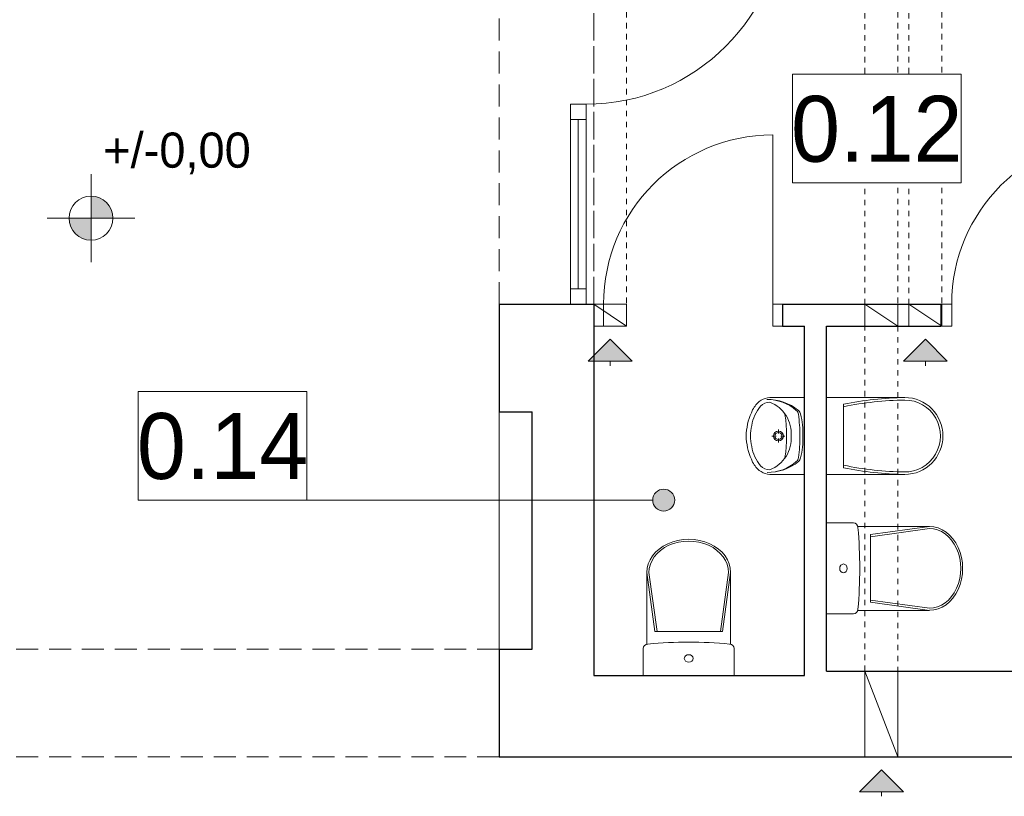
# Model space of a CAD drawing. Extents: x -613240 to -325500, y -25863 to 152403.
# Tile 67 of 254: x -422319 to -417835, y 32553 to 36087. Entities that reach past the tile are written whole.
import ezdxf

# ---------------------------------------------------------------- set-up
doc = ezdxf.new("R2010")
doc.units = 0
doc.header["$MEASUREMENT"] = 0
doc.linetypes.add('Hidden Line', pattern=[50, 25, -25])
doc.linetypes.add('Krawędzie ukryte', pattern=[150, 100, -50])
for name, color, linetype, lineweight in [('INWENT OPISY_Nr_Pióra__21', 7, 'Continuous', 9), ('INWENT RURY SPUSTOWE_Nr_Pióra__21', 7, 'Continuous', 9), ('INWENT RZĘDNE_Nr_Pióra__21', 7, 'Continuous', 9), ('INWENT wyposarzenie_Nr_Pióra__21', 7, 'Continuous', 9), ('INWENT. DRZWI_Nr_Pióra__5', 7, 'Continuous', 13), ('INWENT. OKNA_Nr_Pióra__5', 7, 'Continuous', 13), ('INWENT.ŚCIANY_Nr_Pióra__1', 7, 'Continuous', 25), ('INWENT.ŚCIANY_Nr_Pióra__21', 7, 'Continuous', 9), ('Istniejące kominy_Nr_Pióra__21', 7, 'Continuous', 9), ('Istniejące stropy_Nr_Pióra__5', 7, 'Continuous', 13)]:
    doc.layers.add(name, color=color, linetype=linetype, lineweight=lineweight)
for name, color, linetype in [('INWENT RURY SPUSTOWE', 7, 'Continuous'), ('INWENT RZĘDNE', 7, 'Continuous'), ('INWENT wyposarzenie', 7, 'Continuous'), ('Istniejące kominy', 7, 'Continuous')]:
    doc.layers.add(name, color=color, linetype=linetype)
doc.styles.add('GENERATED_STYLE_2', font='txt')
doc.styles.add('GENERATED_STYLE_3', font='txt')

# ---------------------------------------------------------------- blocks, each defined once
blk = doc.blocks.new('Symbol WC 2 14_249', base_point=(-419064.9, 33102.6))
at = {"layer": 'INWENT wyposarzenie_Nr_Pióra__21', "linetype": 'Continuous'}
for p, q in [((-419463.1, 33244.7), (-419463.1, 33571.6)), ((-419463.1, 33571.1), (-419425.9, 33302.3)), ((-419453.3, 33571.1), (-419416.2, 33302.3)), ((-419091.1, 33571.1), (-419128.3, 33302.3)), ((-419081.4, 33571.1), (-419118.5, 33302.3)), ((-419081.4, 33244.9), (-419081.4, 33571.6)), ((-419272.2, 33302.3), (-419425.9, 33302.3)), ((-419272.2, 33302.3), (-419118.5, 33302.3)), ((-419479.5, 33102.6), (-419479.5, 33225.2)), ((-419064.9, 33102.6), (-419064.9, 33225.2)), ((-419064.9, 33102.6), (-419479.5, 33102.6))]:
    blk.add_line(p, q, dxfattribs=at)
for centre, major_axis, ratio, start_param, end_param in [((-419272.2, 33571.6), (190.8, 0), 0.791506, 0, 3.141593), ((-419272.2, 33571.1), (181.1, 0), 0.790357, 0, 3.141593), ((-419455.4, 33225.2), (-24.1, 0), 0.857479, 4.812804, 6.283185), ((-419272.2, 31733.3), (-1773.6, 0), 0.857479, 4.60742, 4.817236), ((-419089, 33225.2), (-24.1, 0), 0.857479, 3.141593, 4.602988)]:
    blk.add_ellipse(centre, major_axis=major_axis, ratio=ratio, start_param=start_param, end_param=end_param, dxfattribs=at)
blk.add_ellipse((-419272.2, 33180), major_axis=(-20.1, 0), ratio=0.857479, dxfattribs=at)
blk = doc.blocks.new('Symbol Umywalka 14_253', base_point=(-419010.7, 34017.6))
at = {"layer": 'INWENT wyposarzenie_Nr_Pióra__21', "linetype": 'Continuous'}
for p, q in [((-418744.9, 34367.6), (-418893, 34367.6)), ((-418744.9, 34017.6), (-418744.9, 34367.6)), ((-418863.8, 34222), (-418863.8, 34203.3)), ((-418744.9, 34247.7), (-418744.9, 34137.5)), ((-418874.6, 34192.5), (-418893.2, 34192.5)), ((-418863.8, 34181.7), (-418863.8, 34163.1)), ((-418834.3, 34192.5), (-418853, 34192.5)), ((-418744.9, 34017.6), (-418893, 34017.6))]:
    blk.add_line(p, q, dxfattribs=at)
for radius in [22.7, 16.2]:
    blk.add_circle((-418863.8, 34192.5), radius, dxfattribs=at)
for centre, radius, start, end in [((-418896.9, 34278.7), 89, 87.5448, 141.2546), ((-418905.8, 34293.7), 52.5, 86.0694, 139.1984), ((-418912.2, 34138.5), 220.1, 50.7422, 90.9847), ((-418913.3, 34160.8), 197.8, 48.602, 90.7542), ((-418959.5, 34201), 156, 32.8442, 68.4481), ((-418723.1, 34183.7), 287.9, 153.7403, 175.7948), ((-418798.5, 34207.8), 189.9, 140.7149, 170.0022), ((-418858.6, 34248.2), 137.9, 141.3152, 152.8429), ((-418801.9, 34287.3), 29.2, 7.9079, 48.602), ((-418791.3, 34286.3), 29.2, 12.7715, 50.7422), ((-419464.9, 34192.6), 638.3, 351.1734, 8.8204), ((-418962, 34205.1), 156, 355.394, 31.0561), ((-419513.7, 34188.4), 747.9, 0.3225, 7.9079), ((-419190.1, 34195.9), 438.1, 359.5672, 12.7715), ((-418786, 34192.6), 205.2, 166.4334, 193.5666), ((-418835.7, 34192.6), 175, 175.9876, 184.0124), ((-418723.1, 34201.5), 287.9, 184.2052, 206.2597), ((-418962, 34180.1), 156, 328.9439, 4.606), ((-419513.7, 34196), 747.9, 352.1696, 359.755), ((-419190.1, 34188.9), 438.1, 347.306, 0.5103), ((-418798.5, 34177.4), 189.9, 189.9978, 219.2851), ((-418858.6, 34137), 137.9, 207.1571, 218.6848), ((-418912.2, 34246.7), 220.1, 269.0928, 309.3352), ((-418913.4, 34224.4), 197.8, 269.3233, 311.4755), ((-418959.5, 34184.3), 156, 291.5519, 327.1558), ((-418801.7, 34098), 29.2, 311.4755, 352.1696), ((-418791.2, 34099), 29.2, 309.3352, 347.306), ((-418896.9, 34106.6), 89, 218.7454, 272.4552), ((-418905.8, 34091.5), 52.5, 220.8016, 273.9306)]:
    blk.add_arc(centre, radius, start, end, dxfattribs=at)
blk = doc.blocks.new('Symbol WC 2 14_254', base_point=(-418644.9, 33382.6))
at = {"layer": 'INWENT wyposarzenie_Nr_Pióra__21', "linetype": 'Continuous'}
for p, q in [((-418644.9, 33382.6), (-418644.9, 33797.2)), ((-418644.9, 33797.2), (-418522.4, 33797.2)), ((-418502.8, 33780.7), (-418176, 33780.7)), ((-418176.4, 33780.7), (-418445.3, 33743.6)), ((-418176.4, 33771), (-418445.3, 33733.9)), ((-418445.3, 33589.9), (-418445.3, 33743.6)), ((-418445.3, 33589.9), (-418445.3, 33436.2)), ((-418176.4, 33408.8), (-418445.3, 33445.9)), ((-418176.4, 33399), (-418445.3, 33436.2)), ((-418644.9, 33382.6), (-418522.4, 33382.6)), ((-418502.6, 33399), (-418176, 33399))]:
    blk.add_line(p, q, dxfattribs=at)
for centre, major_axis, ratio, start_param, end_param in [((-418522.4, 33773.1), (0, 24.1), 0.857479, 4.812804, 6.283185), ((-420014.3, 33589.9), (0, 1773.6), 0.857479, 4.60742, 4.817236), ((-418176.4, 33589.9), (0, -181.1), 0.790357, 0, 3.141593), ((-418176, 33589.9), (0, -190.8), 0.791506, 0, 3.141593), ((-418522.4, 33406.7), (0, 24.1), 0.857479, 3.141593, 4.602988)]:
    blk.add_ellipse(centre, major_axis=major_axis, ratio=ratio, start_param=start_param, end_param=end_param, dxfattribs=at)
blk.add_ellipse((-418567.6, 33589.9), major_axis=(0, 20.1), ratio=0.857479, dxfattribs=at)
blk = doc.blocks.new('Symbol WC 1 14_255', base_point=(-418644.9, 34017.6))
at = {"layer": 'INWENT wyposarzenie_Nr_Pióra__21', "linetype": 'Continuous'}
for p, q in [((-418644.9, 34017.6), (-418644.9, 34367.6)), ((-418288.8, 34367.6), (-418644.9, 34367.6)), ((-418567.2, 34337.4), (-418567.2, 34047.8)), ((-418288.8, 34017.6), (-418644.9, 34017.6))]:
    blk.add_line(p, q, dxfattribs=at)
for centre, major_axis, start_param, end_param in [((-418268.8, 32866.4), (0, 1501.3), 0.013398, 0.201367), ((-418268.8, 32866.4), (0, 1489.9), 0.013398, 0.202926), ((-418288.8, 34192.6), (0, 163.6), 3.126427, 6.283185), ((-418288.8, 34192.6), (0, 175), 3.141593, 6.283185), ((-418268.8, 35518.8), (0, 1489.9), 2.938667, 3.128195), ((-418268.8, 35518.8), (0, 1501.3), 2.940225, 3.128195)]:
    blk.add_ellipse(centre, major_axis=major_axis, ratio=0.99359, start_param=start_param, end_param=end_param, dxfattribs=at)
blk = doc.blocks.new('Linia_3', base_point=(-419629.9, 34632.6))
at = {"layer": 'Istniejące kominy_Nr_Pióra__21', "linetype": 'Continuous'}
blk.add_hatch(color=256, dxfattribs=at).paths.add_polyline_path([(-419629.9, 34632.6), (-419529.9, 34532.6), (-419729.9, 34532.6)], flags=0)
for p, q in [((-419629.9, 34632.6), (-419729.9, 34532.6)), ((-419629.9, 34632.6), (-419529.9, 34532.6)), ((-419529.9, 34532.6), (-419729.9, 34532.6)), ((-419629.9, 34532.6), (-419629.9, 34512.6))]:
    blk.add_line(p, q, dxfattribs=at)
blk = doc.blocks.new('Linia_6', base_point=(-418194.9, 34632.6))
at = {"layer": 'Istniejące kominy_Nr_Pióra__21', "linetype": 'Continuous'}
blk.add_hatch(color=256, dxfattribs=at).paths.add_polyline_path([(-418194.9, 34632.6), (-418094.9, 34532.6), (-418294.9, 34532.6)], flags=0)
for p, q in [((-418194.9, 34632.6), (-418294.9, 34532.6)), ((-418194.9, 34632.6), (-418094.9, 34532.6)), ((-418094.9, 34532.6), (-418294.9, 34532.6)), ((-418194.9, 34532.6), (-418194.9, 34512.6))]:
    blk.add_line(p, q, dxfattribs=at)
blk = doc.blocks.new('Linia_8', base_point=(-418394.9, 32672.6))
at = {"layer": 'Istniejące kominy_Nr_Pióra__21', "linetype": 'Continuous'}
blk.add_hatch(color=256, dxfattribs=at).paths.add_polyline_path([(-418394.9, 32672.6), (-418294.9, 32572.6), (-418494.9, 32572.6)], flags=0)
for p, q in [((-418394.9, 32672.6), (-418494.9, 32572.6)), ((-418394.9, 32672.6), (-418294.9, 32572.6)), ((-418294.9, 32572.6), (-418494.9, 32572.6)), ((-418394.9, 32572.6), (-418394.9, 32552.6))]:
    blk.add_line(p, q, dxfattribs=at)
blk = doc.blocks.new('Linia_12', base_point=(-421778.6, 33900.7))
at = {"layer": 'INWENT RURY SPUSTOWE_Nr_Pióra__21', "linetype": 'Continuous'}
blk.add_hatch(color=256, dxfattribs=at).paths.add_polyline_path([(-419336.1, 33900.7), (-419339.9, 33919.8), (-419350.7, 33936.1), (-419366.9, 33946.9), (-419386.1, 33950.7), (-419405.2, 33946.9), (-419421.4, 33936.1), (-419432.3, 33919.8), (-419436.1, 33900.7), (-419432.3, 33881.6), (-419421.4, 33865.4), (-419405.2, 33854.5), (-419386.1, 33850.7), (-419366.9, 33854.5), (-419350.7, 33865.4), (-419339.9, 33881.6)], flags=0)
blk.add_line((-421778.6, 33900.7), (-419436.1, 33900.7), dxfattribs=at)
blk.add_circle((-419386.1, 33900.7), 50, dxfattribs=at)
blk = doc.blocks.new('Koty wysokościowe_7', base_point=(-421993.7, 35184))
at = {"layer": 'INWENT RZĘDNE_Nr_Pióra__21', "linetype": 'Continuous'}
for points in [[(-421993.7, 35184), (-421893.7, 35184), (-421901.3, 35222.2), (-421923, 35254.7), (-421955.4, 35276.4), (-421993.7, 35284)], [(-421993.7, 35184), (-422093.7, 35184), (-422086.1, 35145.7), (-422064.4, 35113.3), (-422031.9, 35091.6), (-421993.7, 35084)]]:
    blk.add_hatch(color=256, dxfattribs=at).paths.add_polyline_path(points, flags=0)
for p, q in [((-421993.7, 34984), (-421993.7, 35384)), ((-422193.7, 35184), (-421793.7, 35184))]:
    blk.add_line(p, q, dxfattribs=at)
blk.add_circle((-421993.7, 35184), 100, dxfattribs=at)
at = {"layer": 'INWENT RZĘDNE_Nr_Pióra__21', "insert": (-421938.4, 35384), "char_height": 160, "attachment_point": 7, "style": 'GENERATED_STYLE_2'}
blk.add_mtext('{+/-0,00}', dxfattribs=at)

msp = doc.modelspace()

# ---------------------------------------------------------------- linework, layer by layer
at = {"layer": 'INWENT. DRZWI_Nr_Pióra__5', "linetype": 'Continuous'}
for p, q in [((-418889.9, 34792.6), (-418889.9, 35562.6)), ((-419704.9, 34792.6), (-419659.9, 34792.6)), ((-419659.9, 34792.6), (-419659.9, 34692.6)), ((-418844.9, 34792.6), (-418889.9, 34792.6)), ((-418889.9, 34792.6), (-418889.9, 34692.6)), ((-418119.9, 34792.6), (-418074.9, 34792.6)), ((-418074.9, 34792.6), (-418074.9, 34692.6)), ((-419659.9, 34692.6), (-419704.9, 34692.6)), ((-418889.9, 34692.6), (-418844.9, 34692.6)), ((-418074.9, 34692.6), (-418119.9, 34692.6))]:
    msp.add_line(p, q, dxfattribs=at)
for centre, radius in [((-418889.9, 34792.6), 770), ((-417309.9, 34792.6), 765)]:
    msp.add_arc(centre, radius, 90, 180, dxfattribs=at)
at = {"layer": 'INWENT. OKNA_Nr_Pióra__5', "linetype": 'Continuous'}
for p, q in [((-419809.9, 34792.6), (-419809.9, 35702.6)), ((-419809.9, 35702.6), (-419739.9, 35702.6)), ((-419809.9, 35702.6), (-419739.9, 35702.6)), ((-419809.9, 35702.6), (-419739.9, 35702.6)), ((-419739.9, 34792.6), (-419739.9, 35702.6)), ((-419809.9, 35632.6), (-419739.9, 35632.6)), ((-419774.9, 34862.6), (-419774.9, 35632.6)), ((-419809.9, 34862.6), (-419739.9, 34862.6)), ((-419809.9, 34792.6), (-419739.9, 34792.6))]:
    msp.add_line(p, q, dxfattribs=at)
msp.add_arc((-419739.9, 36602.6), 900, 270, 0, dxfattribs=at)
at = {"layer": 'INWENT.ŚCIANY_Nr_Pióra__1', "linetype": 'Continuous'}
for p, q in [((-420134.9, 34792.6), (-419704.9, 34792.6)), ((-420134.9, 34792.6), (-420134.9, 34302.6)), ((-419704.9, 34792.6), (-419704.9, 34692.6)), ((-418844.9, 34792.6), (-418844.9, 34692.6)), ((-418844.9, 34792.6), (-418124.9, 34792.6)), ((-418124.9, 34792.6), (-418124.9, 34692.6)), ((-419704.9, 34692.6), (-419704.9, 33102.6)), ((-418844.9, 34692.6), (-418744.9, 34692.6)), ((-418744.9, 33102.6), (-418744.9, 34692.6)), ((-418644.9, 33122.6), (-418644.9, 34692.6)), ((-418644.9, 34692.6), (-418124.9, 34692.6)), ((-420134.9, 34302.6), (-419984.9, 34302.6)), ((-419984.9, 33222.6), (-419984.9, 34302.6)), ((-420134.9, 33222.6), (-419984.9, 33222.6)), ((-420134.9, 33222.6), (-420134.9, 32732.6)), ((-419704.9, 33102.6), (-418744.9, 33102.6)), ((-418644.9, 33122.6), (-416654.9, 33122.6)), ((-420134.9, 32732.6), (-416534.9, 32732.6))]:
    msp.add_line(p, q, dxfattribs=at)
at = {"layer": 'INWENT.ŚCIANY_Nr_Pióra__21', "linetype": 'Continuous'}
msp.add_line((-420134.9, 34302.6), (-420134.9, 33222.6), dxfattribs=at)
at = {"layer": 'Istniejące kominy_Nr_Pióra__21', "linetype": 'Hidden Line'}
for p, q in [((-419704.9, 34792.6), (-419704.9, 36672.6)), ((-419554.9, 36672.6), (-419554.9, 34792.6)), ((-418469.9, 34792.6), (-418469.9, 36672.6)), ((-418319.9, 36672.6), (-418319.9, 34792.6)), ((-418269.9, 34792.6), (-418269.9, 36672.6)), ((-418119.9, 36672.6), (-418119.9, 34792.6)), ((-418469.9, 33122.6), (-418469.9, 34692.6)), ((-418319.9, 34692.6), (-418319.9, 33122.6))]:
    msp.add_line(p, q, dxfattribs=at)
at = {"layer": 'Istniejące kominy_Nr_Pióra__21', "linetype": 'Continuous'}
for p, q in [((-419704.9, 34792.6), (-419554.9, 34792.6)), ((-419704.9, 34692.6), (-419704.9, 34792.6)), ((-419704.9, 34792.6), (-419554.9, 34692.6)), ((-419554.9, 34792.6), (-419554.9, 34692.6)), ((-418469.9, 34792.6), (-418319.9, 34792.6)), ((-418469.9, 34692.6), (-418469.9, 34792.6)), ((-418469.9, 34792.6), (-418319.9, 34692.6)), ((-418319.9, 34792.6), (-418319.9, 34692.6)), ((-418269.9, 34792.6), (-418119.9, 34792.6)), ((-418269.9, 34692.6), (-418269.9, 34792.6)), ((-418269.9, 34792.6), (-418119.9, 34692.6)), ((-418119.9, 34792.6), (-418119.9, 34692.6)), ((-419554.9, 34692.6), (-419704.9, 34692.6)), ((-418319.9, 34692.6), (-418469.9, 34692.6)), ((-418119.9, 34692.6), (-418269.9, 34692.6)), ((-418469.9, 33122.6), (-418319.9, 33122.6)), ((-418469.9, 32732.6), (-418469.9, 33122.6)), ((-418469.9, 33122.6), (-418319.9, 32732.6)), ((-418319.9, 33122.6), (-418319.9, 32732.6)), ((-418319.9, 32732.6), (-418469.9, 32732.6))]:
    msp.add_line(p, q, dxfattribs=at)
at = {"layer": 'Istniejące stropy_Nr_Pióra__5', "linetype": 'Krawędzie ukryte'}
for p, q in [((-420134.9, 34792.6), (-420134.9, 36672.6)), ((-419704.9, 34792.6), (-419704.9, 36672.6)), ((-420134.9, 33222.6), (-426684.9, 33222.6)), ((-420134.9, 32732.6), (-426684.9, 32732.6))]:
    msp.add_line(p, q, dxfattribs=at)

# ---------------------------------------------------------------- block references
at = {"layer": 'INWENT RURY SPUSTOWE', "linetype": 'Continuous'}
msp.add_blockref('Linia_12', (-421778.6, 33900.7), dxfattribs=at)
at = {"layer": 'INWENT RZĘDNE'}
msp.add_blockref('Koty wysokościowe_7', (-421993.7, 35184), dxfattribs=at)
at = {"layer": 'INWENT wyposarzenie', "color": 104, "linetype": 'Continuous', "lineweight": 13, "true_color": 0x029e21}
for name, p in [('Symbol Umywalka 14_253', (-419010.7, 34017.6)), ('Symbol WC 1 14_255', (-418644.9, 34017.6)), ('Symbol WC 2 14_254', (-418644.9, 33382.6)), ('Symbol WC 2 14_249', (-419064.9, 33102.6))]:
    msp.add_blockref(name, p, dxfattribs=at)
at = {"layer": 'Istniejące kominy', "linetype": 'Continuous'}
for name, p in [('Linia_3', (-419629.9, 34632.6)), ('Linia_6', (-418194.9, 34632.6)), ('Linia_8', (-418394.9, 32672.6))]:
    msp.add_blockref(name, p, dxfattribs=at)

# ---------------------------------------------------------------- next in the draw order: wipeouts: each hides what was drawn before it
at = {"linetype": 'Continuous', "ltscale": 1679708.70854166}
msp.add_wipeout([(-418800.1, 35838.7), (-418032.1, 35838.7), (-418032.1, 35344.6), (-418800.1, 35344.6)], dxfattribs=at).dxf.layer = 'INWENT OPISY_Nr_Pióra__21'
at = {"linetype": 'Continuous', "ltscale": 1691104.137589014}
msp.add_wipeout([(-421778.6, 34394.8), (-421010.6, 34394.8), (-421010.6, 33900.7), (-421778.6, 33900.7)], dxfattribs=at).dxf.layer = 'INWENT OPISY_Nr_Pióra__21'

# ---------------------------------------------------------------- next in the draw order: linework, layer by layer
at = {"layer": 'INWENT OPISY_Nr_Pióra__21', "linetype": 'Continuous', "flags": 128}
for points in [[(-418800.1, 35838.7), (-418032.1, 35838.7), (-418032.1, 35344.6), (-418800.1, 35344.6)], [(-421778.6, 34394.8), (-421010.6, 34394.8), (-421010.6, 33900.7), (-421778.6, 33900.7)]]:
    msp.add_lwpolyline(points, close=True, dxfattribs=at)

# ---------------------------------------------------------------- next in the draw order: texts
at = {"layer": 'INWENT OPISY_Nr_Pióra__21', "linetype": 'Continuous', "char_height": 300, "attachment_point": 8, "style": 'GENERATED_STYLE_3'}
for s, insert in [('{0.12 }', (-418416.1, 35436.5)), ('{0.14 }', (-421394.6, 33992.7))]:
    msp.add_mtext(s, dxfattribs=dict(at, insert=insert))

doc.saveas('drawing.dxf')
